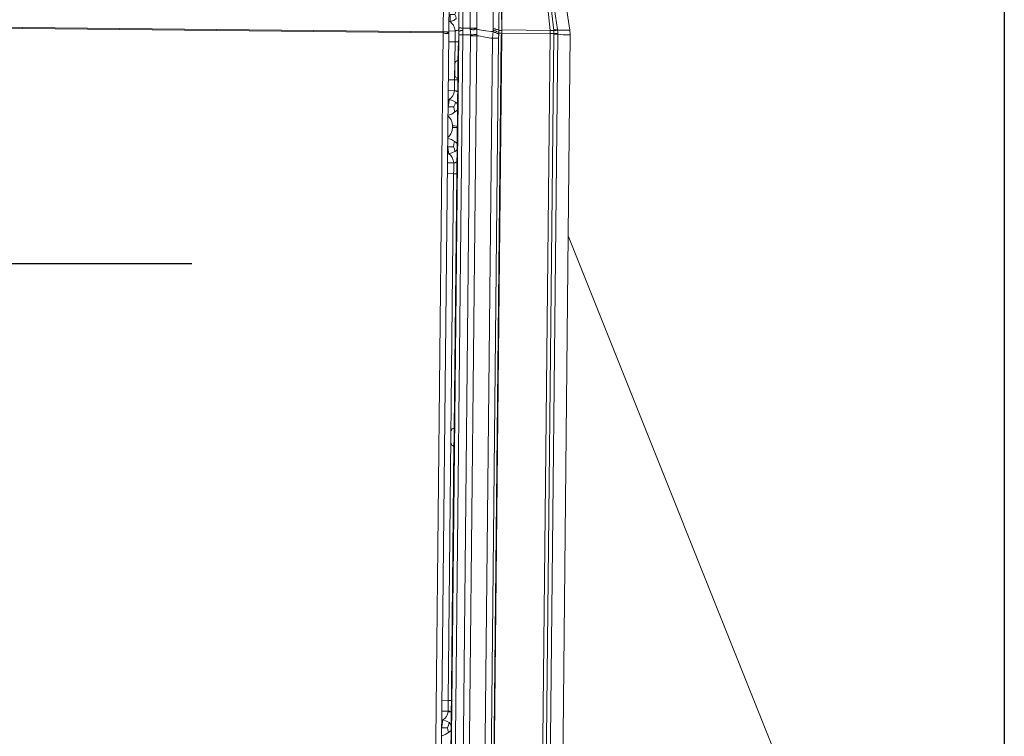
# Model space of a CAD drawing. Header units: metres. Extents: x 779 to 7046, y -512 to 9570.
# Tile 111 of 256: x 2474.822 to 2475.491, y -218.272 to -217.785. Entities that reach past the tile are written whole.
import ezdxf

# ---------------------------------------------------------------- set-up
doc = ezdxf.new("R2010")
doc.units = ezdxf.units.M
doc.linetypes.add('CIĄGłA', pattern=[0])
for name, color, linetype in [('PDF _Geometria', 7, 'Continuous'), ('TB_OBRYS1', 3, 'Continuous'), ('zz-odwodnienie', 5, 'Continuous')]:
    doc.layers.add(name, color=color, linetype=linetype)
doc.layers.add('ZP_Zieleń', color=252, linetype='Continuous', lineweight=5)

# ---------------------------------------------------------------- blocks, each defined once
blk = doc.blocks.new('DYSTRYBUTOR GAZU HELIX 6000')
at = {"layer": 'PDF _Geometria', "lineweight": 9}
for points in [[(71776.93, 7176.58), (71777.64, 7176.58), (71777.98, 7176.58), (71778.68, 7176.58), (71779.03, 7176.58), (71779.75, 7176.58), (71780.1, 7176.58), (71780.79, 7176.58), (71781.15, 7176.58), (71781.15, 6635.06)], [(71768.81, 6635.06), (71768.81, 7177.3), (71769.17, 7177.3), (71769.87, 7177.3), (71770.23, 7177.3), (71770.58, 7177.3), (71771.29, 7177.3), (71771.65, 7177.3), (71771.65, 7178), (71771.65, 7179.07), (71771.65, 7180.11), (71771.65, 7180.82), (71771.65, 7181.54), (71771.65, 7181.87), (71771.65, 7268.32)], [(71781.15, 7181.87), (71780.79, 7218.57)], [(71776.23, 7218.92), (71776.57, 7181.87), (71777.28, 7181.87), (71777.64, 7181.87), (71778.34, 7181.87), (71779.03, 7181.87), (71779.39, 7181.87), (71780.1, 7181.87), (71780.46, 7181.87), (71781.15, 7181.87), (71781.15, 7181.18), (71782.93, 7180.82), (71787.17, 7180.11), (71791.03, 7179.76), (71792.09, 7179.76), (71792.8, 7179.41), (71793.15, 7179.07), (71793.86, 7179.07), (71794.56, 7178.71), (71794.92, 7178.35), (71795.28, 7178.35), (71795.61, 7178), (71795.97, 7177.64), (71795.97, 7175.19), (71795.61, 7175.19), (71795.28, 7175.19), (71794.92, 7175.19), (71794.21, 7175.19), (71793.49, 7175.19), (71793.15, 7175.19), (71792.46, 7175.19), (71791.75, 7175.19), (71792.09, 7179.76), (71792.09, 7180.47), (71792.09, 7181.54), (71792.09, 7205.17)], [(71795.97, 7204.11), (71795.97, 7180.47), (71797.04, 7180.47), (71798.11, 7180.47), (71798.11, 7181.87), (71797.75, 7193.53)], [(71832.3, 7204.45), (71835.84, 7181.54), (71835.84, 7181.18), (71836.19, 7179.76), (71836.19, 7178.71), (71835.84, 7178.71), (71835.48, 7178.71), (71835.13, 7178.71), (71834.77, 7178.71), (71834.44, 7178.71), (71834.08, 7178.71), (71833.37, 7178.71), (71833.37, 7178.35), (71833.37, 6634.01)], [(71830.56, 7265.85), (71844.3, 7181.18), (71844.3, 7180.82), (71844.65, 7178.35), (71844.65, 7178), (71844.65, 6634.37), (71844.65, 6633.31), (71844.3, 6631.19), (71823.49, 6502.43), (71823.14, 6502.43), (71821.73, 6502.43), (71819.62, 6502.43), (71816.44, 6502.43), (71813.97, 6502.77), (71810.79, 6502.77), (71807.62, 6502.77), (71803.74, 6503.48), (71799.86, 6504.54), (71795.28, 6504.9), (71795.28, 6504.18), (71794.92, 6503.48)], [(71768.81, 7181.18), (71768.81, 7250.67), (71768.81, 7189.64), (71768.81, 7187.88), (71768.81, 7186.47), (71768.81, 7185.4), (71768.81, 7183.65), (71768.81, 7181.87), (71768.81, 7179.76)], [(71798.79, 7246.44), (71798.45, 7246.08), (71798.45, 7245.38), (71798.11, 7244.68), (71797.75, 7243.61), (71797.39, 7241.85), (71797.39, 7240.45), (71797.04, 7238.33), (71797.04, 7236.55), (71797.04, 7235.15), (71797.39, 7227.39), (71797.39, 7225.63), (71797.39, 7222.09), (71798.11, 7185.4), (71798.11, 7181.87), (71798.11, 7181.18), (71798.11, 7180.47), (71798.11, 7179.76), (71798.11, 7179.41), (71798.11, 7178.35), (71798.11, 7178), (71798.11, 7176.95), (71798.11, 7176.58)], [(71830.56, 6595.92), (71830.19, 6595.92), (71829.85, 6596.25), (71829.5, 6596.25), (71829.13, 6596.25), (71828.78, 6596.25), (71828.44, 6596.25), (71828.07, 6596.25), (71827.72, 6596.25), (71827.38, 6596.25), (71827.38, 6596.61), (71827.02, 6596.61), (71830.9, 6631.55), (71830.9, 6632.24), (71830.9, 6632.95), (71830.9, 6633.66), (71830.9, 7178.71), (71830.9, 7179.41), (71830.9, 7180.11), (71830.9, 7180.82), (71827.02, 7215.74)], [(71142.28, 7179.07), (71142.28, 7178.71), (71142.28, 7178.35), (71758.22, 7178.35), (71758.22, 7178.71), (71758.22, 7179.07), (71142.28, 7179.07), (71141.21, 7179.07), (71140.17, 7179.07), (71139.45, 7178.71), (71139.1, 7178.71), (71138.4, 7178.71), (71139.45, 7179.07), (71140.85, 7179.07), (71142.28, 7179.07), (71142.28, 7240.09)], [(71141.21, 7240.8), (71140.51, 7241.52), (71139.79, 7241.85), (71139.45, 7242.21), (71139.45, 7243.25), (71139.79, 7242.92), (71140.51, 7242.21), (71141.21, 7241.52), (71142.28, 7240.09), (71758.22, 7240.09), (71758.22, 7179.07)], [(71758.93, 7240.8), (71759.62, 7241.14), (71760.34, 7241.85), (71761.05, 7242.21), (71761.41, 7242.21), (71761.76, 7242.21), (71762.11, 7242.21), (71762.11, 7178.71), (71761.05, 7179.07), (71759.62, 7179.07), (71758.22, 7179.07), (71759.3, 7179.07), (71760.34, 7179.07), (71761.05, 7178.71), (71761.41, 7178.71), (71762.11, 7178.71), (71762.11, 7178)], [(71798.11, 7180.82), (71830.9, 7180.82), (71831.25, 7180.82), (71831.61, 7180.82), (71831.97, 7180.82), (71832.3, 7180.82), (71833.02, 7180.82), (71833.37, 7180.82), (71830.56, 7204.11), (71828.78, 7216.1), (71829.13, 7216.1), (71829.5, 7216.1), (71829.85, 7216.1), (71830.19, 7216.1), (71830.19, 7216.45), (71830.56, 7216.45)], [(71762.11, 7186.11), (71762.82, 7186.11), (71762.82, 7188.58), (71762.82, 7191.05), (71764.59, 7191.05), (71765.99, 7191.05)], [(71766.34, 7180.11), (71765.99, 7181.87), (71765.29, 7183.65), (71764.22, 7184.7), (71762.82, 7186.11), (71765.29, 7186.83), (71767.04, 7188.23), (71766.68, 7189.64), (71765.99, 7191.05), (71766.68, 7192.82), (71767.04, 7194.57), (71767.75, 7194.22), (71768.46, 7193.53), (71768.81, 7193.17)], [(71758.22, 6631.55), (71759.3, 6631.55), (71760.34, 6631.55), (71761.05, 6631.55), (71761.41, 6631.91), (71762.11, 6631.91), (71762.11, 6632.6), (71762.11, 7178), (71761.05, 7178), (71759.62, 7178), (71758.22, 7178.35), (71758.22, 6632.24), (71759.62, 6632.24), (71761.05, 6632.24), (71762.11, 6632.6)], [(71761.41, 7178), (71761.41, 7178.71)], [(71762.11, 7179.76), (71766.34, 7179.76), (71766.68, 7179.76), (71767.4, 7180.11), (71767.75, 7180.11), (71768.46, 7180.47), (71768.81, 7180.47)], [(71768.81, 7180.82), (71768.46, 7180.47), (71767.4, 7180.11), (71766.34, 7180.11), (71766.34, 7179.76), (71766.34, 7177.64), (71766.34, 7175.19), (71766.34, 7172.36), (71766.34, 7146.59), (71766.34, 7144.12), (71766.34, 7141.65), (71766.34, 7139.2), (71765.99, 7137.42), (71765.29, 7135.66), (71764.22, 7134.25), (71762.82, 7133.2), (71764.93, 7132.5), (71767.04, 7131.43), (71768.11, 7130.73), (71768.46, 7129.67)], [(71795.97, 7175.19), (71795.97, 6633.66)], [(71791.75, 6633.66), (71791.75, 7175.19), (71790.69, 7175.19), (71786.79, 7175.88), (71782.57, 7176.58), (71781.15, 7176.58), (71781.15, 7177.64), (71780.79, 7177.64), (71780.1, 7177.64), (71779.75, 7177.64), (71779.03, 7177.64), (71778.68, 7177.3), (71777.98, 7177.3), (71777.64, 7177.3), (71776.93, 7177.3), (71776.57, 7180.82), (71776.57, 7181.87), (71771.65, 7181.87), (71771.29, 7181.87), (71770.58, 7181.87), (71770.23, 7181.87), (71769.87, 7181.87), (71769.17, 7181.87), (71769.17, 7181.54), (71768.81, 7181.54), (71768.81, 7181.18), (71768.81, 7180.82), (71768.81, 7180.11), (71768.81, 7179.76), (71768.81, 7178), (71768.81, 7176.25), (71768.81, 7174.47), (71768.81, 7172.72), (71768.81, 7171.65), (71768.81, 7170.26), (71768.46, 7169.53), (71768.46, 7168.47), (71768.46, 7167.42), (71768.46, 7165.65), (71768.46, 7164.23), (71768.46, 7162.12), (71768.46, 7160.37), (71768.46, 7159.66), (71768.11, 7159.66), (71767.75, 7159.66), (71767.4, 7159.3), (71767.04, 7158.95), (71766.68, 7158.59), (71766.68, 7158.23), (71766.34, 7157.9), (71766.34, 7157.54), (71766.34, 7157.19), (71766.34, 7156.47), (71766.34, 7155.42), (71766.34, 7154.37), (71766.34, 7153.31), (71766.34, 7151.9), (71766.34, 7150.84), (71766.34, 7150.13), (71766.34, 7149.77), (71766.34, 7149.42), (71766.68, 7149.09), (71766.68, 7148.7), (71767.04, 7148.38), (71767.4, 7148.01), (71767.75, 7147.65), (71768.11, 7147.65), (71768.46, 7147.65), (71768.46, 6909.53), (71768.11, 6909.53), (71767.75, 6909.53), (71767.4, 6909.18), (71767.04, 6909.18), (71766.68, 6908.82), (71766.68, 6908.47), (71766.34, 6908.14), (71766.34, 6907.42), (71766.34, 6906.71), (71766.34, 6905.64), (71766.34, 6904.59), (71766.34, 6903.53), (71766.34, 6902.13), (71766.34, 6901.06), (71766.34, 6900.36), (71766.34, 6900), (71766.34, 6899.65), (71766.34, 6899.31), (71766.68, 6898.95), (71766.68, 6898.59), (71767.04, 6898.26), (71767.4, 6897.89), (71767.75, 6897.89), (71768.11, 6897.54), (71768.46, 6897.54), (71768.46, 6662.24)], [(71768.81, 7177.3), (71768.81, 7178), (71768.81, 7178.71), (71768.81, 7179.76), (71769.17, 7179.76), (71769.51, 7179.76), (71770.23, 7180.11), (71771.29, 7180.11), (71771.65, 7180.11)], [(71768.81, 7179.76), (71768.81, 7179.76)], [(71768.81, 7179.76), (71768.81, 7179.76)], [(71776.57, 7180.82), (71777.28, 7180.82), (71777.98, 7180.82), (71778.34, 7180.82), (71779.03, 7180.82), (71779.39, 7181.18), (71780.1, 7181.18), (71780.46, 7181.18), (71781.15, 7181.18), (71781.15, 7177.64)], [(71792.09, 7181.54), (71792.8, 7181.54), (71793.49, 7181.54), (71794.21, 7181.18), (71794.56, 7181.18), (71794.92, 7181.18), (71795.61, 7180.82), (71795.97, 7180.82), (71795.97, 7180.47), (71795.97, 7178.71), (71797.04, 7178.71), (71798.11, 7178.71), (71798.11, 7178.35), (71797.75, 7176.95), (71797.75, 6635.42)], [(71792.09, 7180.47), (71792.8, 7180.47), (71793.49, 7180.11), (71793.86, 7180.11), (71794.56, 7179.76), (71794.92, 7179.41), (71795.61, 7179.41), (71795.97, 7179.07), (71795.97, 7178.71), (71795.97, 7177.64)], [(71797.75, 7176.95), (71798.11, 7176.95), (71798.11, 6635.42), (71798.11, 6634.01), (71798.11, 6633.66), (71798.11, 6632.6), (71798.11, 6632.24), (71798.11, 6631.91), (71798.11, 6630.49), (71798.11, 6626.95), (71797.39, 6586.75), (71797.39, 6585.32), (71797.04, 6577.21), (71797.04, 6574.75), (71797.04, 6572.97), (71797.39, 6571.22), (71797.75, 6569.45), (71797.75, 6568.04), (71798.11, 6566.98), (71798.45, 6566.27), (71798.79, 6565.92)], [(71798.11, 7181.87), (71798.11, 7181.87)], [(71798.11, 7178.71), (71830.9, 7178.71), (71831.25, 7178.71), (71831.61, 7178.71), (71831.97, 7178.71), (71832.3, 7178.71), (71832.67, 7178.71), (71833.02, 7178.71), (71833.37, 7178.71), (71833.37, 7179.41), (71833.37, 7180.82), (71833.72, 7181.18), (71834.44, 7181.18), (71834.77, 7181.18), (71835.13, 7181.18), (71835.48, 7181.18), (71835.84, 7181.54)], [(71798.11, 7178.35), (71798.11, 7178.71), (71798.11, 7179.76), (71798.11, 7180.11), (71798.11, 7180.47)], [(71798.11, 7180.47), (71798.11, 7180.47)], [(71798.11, 7180.11), (71798.11, 7179.76)], [(71798.11, 7179.76), (71798.11, 7179.76)], [(71798.11, 7179.76), (71798.11, 7179.76)], [(71798.11, 7178.35), (71798.11, 7178.35)], [(71798.11, 7178.35), (71798.11, 7178.35)], [(71833.37, 7180.82), (71833.72, 7180.82), (71834.44, 7180.82), (71834.77, 7180.82), (71835.13, 7180.82), (71835.48, 7181.18), (71835.84, 7181.18), (71839.72, 7181.18), (71842.19, 7181.18), (71843.96, 7181.18), (71844.3, 7181.18)], [(71833.37, 7180.82), (71833.37, 7180.82)], [(71836.19, 7178.71), (71836.19, 7178.35), (71835.84, 7178.35), (71835.48, 7178.35), (71835.13, 7178.35), (71834.77, 7178.35), (71834.44, 7178.35), (71834.08, 7178.35), (71833.37, 7178.35)], [(71844.65, 7178), (71843.96, 7178), (71842.54, 7178), (71839.72, 7178), (71836.19, 7178.35), (71836.19, 6634.01), (71839.72, 6634.01), (71842.54, 6634.37), (71843.96, 6634.37), (71844.65, 6634.37)], [(71762.11, 7172.36), (71766.34, 7172.36), (71767.04, 7172.36), (71767.4, 7172.36), (71768.11, 7172.36), (71768.46, 7172.36), (71768.81, 7172.36)], [(71768.46, 7159.66), (71768.46, 7158.95), (71768.46, 7158.23), (71768.46, 7157.19), (71768.46, 7155.78), (71768.46, 7154.37), (71768.46, 7152.95), (71768.46, 7151.54), (71768.46, 7150.13), (71768.46, 7149.09), (71768.46, 7148.38), (71768.46, 7147.65)], [(71768.46, 7150.84), (71768.81, 7150.84), (71768.81, 7151.2), (71768.81, 7151.54), (71768.81, 7152.24), (71768.81, 7152.6), (71768.81, 7153.31), (71768.81, 7154), (71768.81, 7154.72), (71768.81, 7155.42), (71768.81, 7156.12), (71768.81, 7156.83), (71768.81, 7157.19), (71768.81, 7157.9), (71768.81, 7158.23), (71768.81, 7158.59), (71768.46, 7158.59), (71768.46, 7158.23), (71768.46, 7157.9), (71768.46, 7157.19), (71768.46, 7156.83), (71768.81, 7156.83)], [(71762.11, 7146.59), (71766.34, 7146.59), (71767.04, 7146.59), (71767.4, 7146.59), (71768.11, 7146.59), (71768.46, 7146.59)], [(71762.11, 7139.2), (71766.34, 7139.2)], [(71766.34, 7139.2), (71766.34, 7139.2)], [(71762.11, 7133.2), (71762.82, 7133.2), (71762.46, 7130.73), (71762.11, 7128.25), (71764.22, 7128.25), (71765.99, 7128.25)], [(71768.46, 7126.13), (71767.75, 7125.43), (71766.68, 7124.74), (71766.34, 7126.5), (71765.99, 7128.25), (71766.68, 7129.67), (71767.04, 7131.43)], [(71766.68, 7124.74), (71764.59, 7123.32), (71762.11, 7122.61)], [(71762.11, 7121.9), (71763.16, 7120.84), (71764.22, 7119.44), (71764.93, 7117.32), (71765.29, 7115.21), (71765.29, 7114.14), (71764.93, 7112.04), (71764.22, 7109.92), (71763.16, 7108.5), (71762.11, 7107.44)], [(71765.29, 7115.21), (71766.68, 7115.21), (71768.11, 7115.21), (71768.46, 7115.21)], [(71765.29, 7114.14), (71766.68, 7114.14), (71768.11, 7114.14), (71768.46, 7114.14)], [(71762.11, 7106.74), (71764.59, 7106.04), (71766.68, 7104.62)], [(71768.46, 7103.22), (71767.75, 7103.92), (71766.68, 7104.62), (71766.34, 7102.86), (71765.99, 7101.09), (71766.68, 7099.68), (71767.04, 7097.92), (71764.93, 7096.87), (71762.82, 7096.16), (71764.22, 7095.09), (71765.29, 7093.69), (71765.99, 7091.9), (71766.34, 7090.17), (71767.4, 7090.51), (71768.46, 7090.87)], [(71762.11, 7096.16), (71762.82, 7096.16), (71762.46, 7098.63), (71762.11, 7101.09), (71764.22, 7101.09), (71765.99, 7101.09)], [(71768.46, 7099.68), (71768.11, 7098.63), (71767.04, 7097.92)], [(71766.34, 7090.17), (71762.11, 7090.17)], [(71768.46, 6704.22), (71767.75, 6703.51), (71766.68, 6702.8), (71766.34, 6704.57), (71765.99, 6705.98), (71766.68, 6707.74), (71767.04, 6709.52), (71765.29, 6710.57), (71762.82, 6711.27), (71764.22, 6712.32), (71765.29, 6713.74), (71765.99, 6715.15), (71766.34, 6716.91), (71766.34, 6717.27), (71766.34, 6719.73), (71766.34, 6722.2), (71766.34, 6724.66), (71766.34, 7082.74), (71766.34, 7085.21), (71766.34, 7087.7), (71766.34, 7090.17), (71766.68, 7090.17), (71767.4, 7090.17), (71767.75, 7090.51), (71768.46, 7090.51)], [(71766.34, 7090.17), (71766.34, 7090.17)], [(71768.46, 7082.74), (71768.11, 7082.74), (71767.4, 7082.74), (71767.04, 7082.74), (71766.34, 7082.74), (71762.11, 7082.74)], [(71768.46, 6909.53), (71768.46, 6908.82), (71768.46, 6907.78), (71768.46, 6906.35), (71768.46, 6905.31), (71768.46, 6903.53), (71768.46, 6902.13), (71768.46, 6900.72), (71768.46, 6899.65), (71768.46, 6898.59), (71768.46, 6897.89), (71768.46, 6897.54)], [(71768.46, 6900.72), (71768.81, 6900.72), (71768.81, 6901.06), (71768.81, 6901.42), (71768.81, 6902.13), (71768.81, 6902.83), (71768.81, 6903.17), (71768.81, 6903.88), (71768.81, 6904.59), (71768.81, 6905.31), (71768.81, 6906), (71768.81, 6906.71), (71768.81, 6907.07), (71768.81, 6907.78), (71768.81, 6908.14), (71768.81, 6908.47), (71768.81, 6908.82), (71768.46, 6908.47), (71768.46, 6908.14), (71768.46, 6907.78), (71768.46, 6907.07), (71768.46, 6906.71), (71768.81, 6906.71)], [(71768.46, 6724.66), (71768.11, 6724.66), (71767.4, 6724.66), (71767.04, 6724.66), (71766.34, 6724.66), (71762.11, 6724.66)], [(71762.11, 6717.27), (71766.34, 6717.27), (71766.68, 6717.27), (71767.4, 6717.27), (71767.75, 6716.91), (71768.46, 6716.91), (71768.46, 6716.57), (71767.4, 6716.91), (71766.34, 6716.91)], [(71762.11, 6711.27), (71762.82, 6711.27), (71762.46, 6708.8), (71762.11, 6706.33)], [(71768.46, 6707.74), (71768.11, 6708.45), (71767.04, 6709.52)], [(71762.11, 6705.98), (71764.22, 6705.98), (71765.99, 6705.98)], [(71762.11, 6700.33), (71764.59, 6701.39), (71766.68, 6702.8)]]:
    blk.add_lwpolyline(points, dxfattribs=at)
for points in [[(71771.65, 7177.3), (71771.65, 6635.06), (71776.93, 6635.06), (71776.93, 7176.58), (71776.93, 7177.3)], [(71768.46, 7138.49), (71768.46, 7138.85), (71767.75, 7138.85), (71767.4, 7139.2), (71766.68, 7139.2), (71766.34, 7139.2), (71767.4, 7138.85)]]:
    blk.add_lwpolyline(points, close=True, dxfattribs=at)
blk = doc.blocks.new('B-B')
at = {"layer": 'TB_OBRYS1', "color": 18, "lineweight": 25, "true_color": 0x000000, "elevation": -10.04}
blk.add_lwpolyline([(23.79001, -72.64925), (19.33577, -73.47892)], dxfattribs=at)
at = {"layer": 'ZP_Zieleń', "linetype": 'CIĄGłA', "elevation": -10.04}
blk.add_lwpolyline([(19.35137, -73.47601, -0.205647), (19.46293, -73.31327), (19.8204, -73.08704)], format="xyb", dxfattribs=at)
at = {"layer": 'zz-odwodnienie', "color": 242, "true_color": 0xcd2027, "elevation": -10.04}
blk.add_lwpolyline([(18.90453, -68.27285), (19.75503, -72.83898)], dxfattribs=at)
at = {"color": 18, "lineweight": 0, "true_color": 0x000000, "xscale": 0.001, "yscale": 0.001, "zscale": 0.001, "rotation": 279.9584339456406}
blk.add_blockref('DYSTRYBUTOR GAZU HELIX 6000', (0.46072, -3.54253, -10.04), dxfattribs=at)

msp = doc.modelspace()

# ---------------------------------------------------------------- block references
at = {"layer": 'PDF _Geometria', "linetype": 'CIĄGłA', "rotation": 79.44877770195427}
msp.add_blockref('B-B', (2399.71412, -224.03405, 10.04), dxfattribs=at)

doc.saveas('drawing.dxf')
